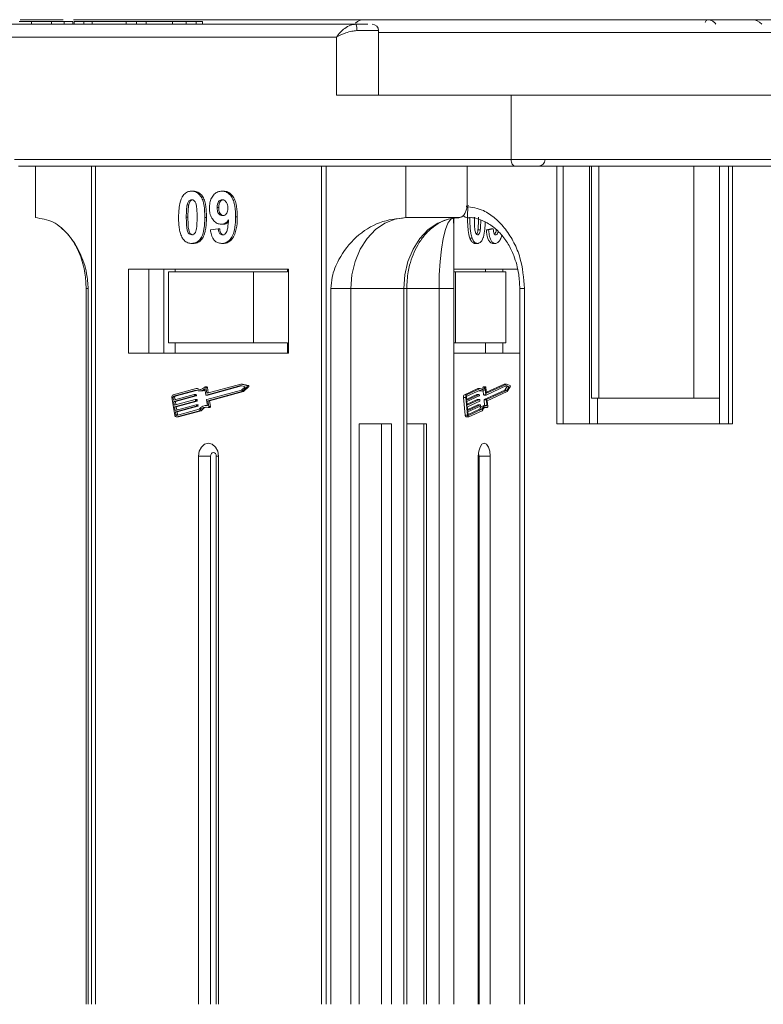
# Model space of a CAD drawing. Header units: millimetres. Extents: x -765 to 710, y 139 to 1172.
# Tile 6 of 76: x -251 to -194, y 445 to 522. Entities that reach past the tile are written whole.
import ezdxf

# ---------------------------------------------------------------- set-up
doc = ezdxf.new("R2010")
doc.units = ezdxf.units.MM

msp = doc.modelspace()

# ---------------------------------------------------------------- linework, layer by layer
at = {"color": 7, "linetype": 'Continuous', "lineweight": 15}
for p, q in [((-225.365, 521.493), (-264.703, 521.493)), ((-251.379, 521.843), (-248.031, 521.843)), ((-250.502, 521.493), (-250.502, 521.693)), ((-248.947, 521.493), (-248.947, 521.693)), ((-247.972, 521.693), (-247.972, 521.493)), ((-247.293, 521.493), (-247.293, 521.693)), ((-247.245, 521.843), (-223.981, 521.843)), ((-247.18, 521.693), (-247.18, 521.493)), ((-247.18, 521.693), (-246.434, 521.693)), ((-246.434, 521.693), (-246.434, 521.493)), ((-246.434, 521.693), (-245.787, 521.693)), ((-245.787, 521.693), (-245.787, 521.493)), ((-245.787, 521.693), (-243.151, 521.693)), ((-243.151, 521.693), (-243.151, 521.493)), ((-243.151, 521.693), (-242.355, 521.693)), ((-242.355, 521.693), (-242.355, 521.493)), ((-242.355, 521.693), (-241.609, 521.693)), ((-241.609, 521.493), (-241.609, 521.693)), ((-241.609, 521.693), (-239.568, 521.693)), ((-239.568, 521.693), (-239.568, 521.493)), ((-238.511, 521.493), (-238.511, 521.693)), ((-238.511, 521.693), (-237.725, 521.693)), ((-237.725, 521.693), (-237.725, 521.493)), ((-237.25, 521.493), (-237.25, 521.693)), ((-223.98, 521.843), (-223.929, 521.837)), ((-194.678, 521.843), (-194.691, 521.843)), ((-223.602, 520.993), (-225.286, 520.993)), ((-223.602, 515.993), (-223.602, 520.993)), ((-192.444, 520.843), (-223.602, 520.843)), ((-265.333, 520.493), (-226.863, 520.493)), ((-226.863, 520.493), (-226.863, 515.993)), ((-226.863, 515.993), (-213.338, 515.993)), ((-192.21, 515.993), (-213.338, 515.993)), ((-213.338, 515.993), (-213.338, 510.993)), ((-213.338, 510.993), (-251.808, 510.993)), ((-176.782, 510.993), (-213.338, 510.993)), ((-251.493, 510.493), (-213.023, 510.493)), ((-250.195, 510.493), (-250.195, 506.493)), ((-245.841, 510.493), (-245.841, 445.493)), ((-245.544, 445.493), (-245.544, 510.493)), ((-228.024, 510.493), (-228.024, 445.493)), ((-227.671, 445.493), (-227.671, 510.493)), ((-221.481, 506.493), (-221.481, 510.493)), ((-216.751, 507.493), (-216.751, 510.493)), ((-209.791, 510.493), (-209.791, 490.493)), ((-209.302, 510.493), (-209.302, 490.493)), ((-207.267, 490.493), (-207.267, 510.493)), ((-207.094, 510.493), (-207.094, 492.493)), ((-206.54, 492.493), (-206.54, 510.493)), ((-199.168, 510.493), (-199.168, 492.493)), ((-197.179, 510.493), (-197.179, 490.493)), ((-196.478, 490.493), (-196.478, 510.493)), ((-196.169, 490.493), (-196.169, 510.493)), ((-238.084, 508.544), (-237.958, 508.544)), ((-235.735, 508.544), (-235.609, 508.544)), ((-238.436, 507.485), (-238.309, 507.485)), ((-236.114, 507.279), (-235.988, 507.279)), ((-238.502, 506.52), (-238.376, 506.52)), ((-236.943, 506.512), (-237.069, 506.512)), ((-234.555, 506.547), (-234.682, 506.547)), ((-217.382, 506.493), (-221.481, 506.493)), ((-217.76, 506.439), (-217.76, 445.493)), ((-236.632, 505.537), (-236.035, 505.621)), ((-236.035, 505.621), (-235.909, 505.621)), ((-235.794, 505.98), (-235.668, 505.98)), ((-215.903, 505.552), (-215.725, 505.552)), ((-214.899, 505.621), (-215.252, 505.537)), ((-215.074, 505.537), (-215.252, 505.537)), ((-215.074, 505.537), (-214.721, 505.621)), ((-214.721, 505.621), (-214.899, 505.621)), ((-237.377, 504.899), (-237.25, 504.899)), ((-216.352, 504.904), (-216.53, 504.904)), ((-238.084, 504.493), (-237.958, 504.493)), ((-235.78, 504.493), (-235.654, 504.493)), ((-215.932, 504.493), (-216.11, 504.493)), ((-214.57, 504.493), (-214.748, 504.493)), ((-230.576, 502.493), (-242.992, 502.493)), ((-242.992, 502.493), (-242.992, 495.993)), ((-241.416, 502.493), (-241.416, 495.993)), ((-240.256, 502.493), (-240.256, 495.993)), ((-239.375, 502.293), (-239.375, 502.493)), ((-230.662, 502.493), (-230.662, 502.293)), ((-230.576, 495.993), (-230.576, 502.493)), ((-212.828, 502.493), (-217.76, 502.493)), ((-215.33, 502.493), (-215.33, 502.293)), ((-213.969, 502.293), (-213.969, 502.493)), ((-239.893, 502.293), (-239.893, 496.793)), ((-233.297, 502.293), (-239.893, 502.293)), ((-233.297, 496.793), (-233.297, 502.293)), ((-233.297, 502.293), (-230.662, 502.293)), ((-217.76, 502.293), (-217.632, 502.293)), ((-217.632, 502.293), (-217.632, 496.793)), ((-213.734, 502.293), (-217.632, 502.293)), ((-213.734, 496.793), (-213.734, 502.293)), ((-246.263, 500.993), (-246.263, 445.493)), ((-246.263, 500.993), (-246.103, 500.993)), ((-246.103, 445.493), (-246.103, 500.993)), ((-227.3, 500.993), (-227.3, 445.493)), ((-225.749, 500.993), (-227.3, 500.993)), ((-221.65, 500.993), (-225.749, 500.993)), ((-225.749, 445.493), (-225.749, 500.993)), ((-221.65, 500.993), (-221.65, 445.493)), ((-221.65, 500.993), (-221.426, 500.993)), ((-221.426, 445.493), (-221.426, 500.993)), ((-218.921, 500.993), (-221.426, 500.993)), ((-218.921, 500.993), (-217.762, 500.993)), ((-218.921, 500.993), (-218.921, 445.493)), ((-217.762, 445.493), (-217.762, 500.993)), ((-212.662, 500.993), (-212.662, 445.493)), ((-212.662, 500.993), (-212.292, 500.993)), ((-212.292, 445.493), (-212.292, 500.993)), ((-233.297, 496.793), (-239.893, 496.793)), ((-239.375, 496.793), (-239.375, 495.993)), ((-230.662, 496.793), (-233.297, 496.793)), ((-230.662, 495.993), (-230.662, 496.793)), ((-217.632, 496.793), (-217.76, 496.793)), ((-213.734, 496.793), (-217.632, 496.793)), ((-215.33, 495.993), (-215.33, 496.793)), ((-213.969, 495.993), (-213.969, 496.793)), ((-242.992, 495.993), (-230.576, 495.993)), ((-217.76, 495.993), (-212.662, 495.993)), ((-237.75, 493.246), (-239.518, 492.764)), ((-237.624, 493.246), (-237.75, 493.246)), ((-236.91, 493.363), (-237.036, 493.363)), ((-236.923, 492.901), (-236.992, 493.316)), ((-236.992, 493.316), (-236.865, 493.316)), ((-234.281, 493.47), (-236.967, 492.739)), ((-234.281, 493.59), (-236.896, 492.878)), ((-236.798, 492.905), (-236.865, 493.316)), ((-236.841, 492.739), (-234.215, 493.454)), ((-233.815, 493.472), (-234.281, 493.59)), ((-234.155, 493.59), (-234.281, 493.59)), ((-233.938, 493.384), (-234.281, 493.47)), ((-234.224, 493.125), (-233.938, 493.384)), ((-234.187, 493.015), (-233.797, 493.366)), ((-233.689, 493.472), (-234.155, 493.59)), ((-234.061, 493.015), (-233.671, 493.366)), ((-233.689, 493.472), (-233.815, 493.472)), ((-233.797, 493.366), (-233.671, 493.366)), ((-215.913, 493.246), (-216.958, 492.764)), ((-215.735, 493.246), (-216.78, 492.764)), ((-215.913, 493.246), (-215.735, 493.246)), ((-215.507, 493.351), (-215.329, 493.351)), ((-215.313, 493.363), (-215.491, 493.363)), ((-215.246, 492.901), (-215.287, 493.316)), ((-213.684, 493.47), (-215.272, 492.739)), ((-213.863, 493.59), (-215.251, 492.95)), ((-213.685, 493.59), (-215.23, 492.878)), ((-213.863, 493.59), (-213.685, 493.59)), ((-213.659, 493.384), (-213.829, 493.125)), ((-213.77, 493.431), (-213.659, 493.384)), ((-213.409, 493.472), (-213.685, 493.59)), ((-213.482, 493.384), (-213.684, 493.47)), ((-213.659, 493.384), (-213.482, 493.384)), ((-213.651, 493.125), (-213.482, 493.384)), ((-213.629, 493.015), (-213.399, 493.366)), ((-239.624, 492.556), (-239.398, 491.177)), ((-239.535, 492.58), (-239.497, 492.35)), ((-239.408, 492.58), (-239.535, 492.58)), ((-237.759, 493.123), (-239.499, 492.65)), ((-239.499, 492.65), (-239.373, 492.65)), ((-239.497, 492.35), (-237.881, 492.79)), ((-237.862, 492.675), (-239.478, 492.235)), ((-239.376, 492.383), (-239.408, 492.58)), ((-239.373, 492.65), (-237.712, 493.102)), ((-239.352, 492.235), (-237.736, 492.675)), ((-237.75, 492.791), (-237.876, 492.791)), ((-237.736, 492.675), (-237.862, 492.675)), ((-237.854, 492.767), (-237.844, 492.71)), ((-237.728, 492.767), (-237.854, 492.767)), ((-237.718, 492.71), (-237.844, 492.71)), ((-237.718, 492.71), (-237.728, 492.767)), ((-237.476, 493.054), (-237.35, 493.054)), ((-236.994, 492.762), (-237.067, 493.206)), ((-236.971, 492.738), (-236.845, 492.738)), ((-236.841, 492.739), (-236.967, 492.739)), ((-236.813, 492.901), (-236.923, 492.901)), ((-236.91, 492.394), (-234.224, 493.125)), ((-236.825, 492.297), (-234.187, 493.015)), ((-236.698, 492.297), (-234.061, 493.015)), ((-234.061, 493.015), (-234.187, 493.015)), ((-217.02, 492.556), (-216.886, 491.177)), ((-217.02, 492.556), (-216.842, 492.556)), ((-216.78, 492.764), (-216.958, 492.764)), ((-216.842, 492.556), (-216.709, 491.177)), ((-216.79, 492.58), (-216.767, 492.35)), ((-215.99, 492.79), (-216.775, 492.429)), ((-215.74, 493.123), (-216.769, 492.65)), ((-216.767, 492.35), (-215.812, 492.79)), ((-215.801, 492.675), (-216.756, 492.235)), ((-215.99, 492.79), (-215.812, 492.79)), ((-215.809, 492.791), (-215.987, 492.791)), ((-215.796, 492.767), (-215.791, 492.71)), ((-215.75, 493.054), (-215.573, 493.054)), ((-215.495, 493.068), (-215.466, 492.762)), ((-215.466, 492.762), (-215.288, 492.762)), ((-215.453, 492.738), (-215.275, 492.738)), ((-213.829, 493.125), (-215.416, 492.394)), ((-215.288, 492.762), (-215.331, 493.206)), ((-215.239, 492.394), (-213.651, 493.125)), ((-215.236, 492.878), (-215.23, 492.878)), ((-215.188, 492.297), (-213.629, 493.015)), ((-213.829, 493.125), (-213.651, 493.125)), ((-207.094, 492.493), (-206.54, 492.493)), ((-206.637, 492.493), (-206.637, 490.493)), ((-199.168, 492.493), (-206.54, 492.493)), ((-199.168, 492.493), (-197.179, 492.493)), ((-239.478, 492.235), (-239.431, 491.948)), ((-239.352, 492.235), (-239.478, 492.235)), ((-239.431, 491.948), (-237.815, 492.388)), ((-237.796, 492.273), (-239.412, 491.833)), ((-239.412, 491.833), (-239.365, 491.546)), ((-239.286, 491.833), (-239.412, 491.833)), ((-239.365, 491.546), (-237.749, 491.986)), ((-239.31, 491.981), (-239.352, 492.235)), ((-237.73, 491.871), (-239.346, 491.431)), ((-239.286, 491.833), (-237.67, 492.273)), ((-239.244, 491.579), (-239.286, 491.833)), ((-239.22, 491.431), (-237.604, 491.871)), ((-237.684, 492.389), (-237.81, 492.389)), ((-237.67, 492.273), (-237.796, 492.273)), ((-237.788, 492.365), (-237.778, 492.308)), ((-237.662, 492.365), (-237.788, 492.365)), ((-237.652, 492.308), (-237.778, 492.308)), ((-237.618, 491.986), (-237.744, 491.986)), ((-237.604, 491.871), (-237.73, 491.871)), ((-237.722, 491.963), (-237.712, 491.906)), ((-237.722, 491.963), (-237.596, 491.963)), ((-237.586, 491.906), (-237.712, 491.906)), ((-237.652, 492.308), (-237.662, 492.365)), ((-237.586, 491.906), (-237.596, 491.963)), ((-236.857, 491.926), (-236.966, 491.926)), ((-236.855, 491.915), (-236.928, 492.359)), ((-236.752, 491.853), (-236.825, 492.297)), ((-236.698, 492.297), (-236.825, 492.297)), ((-236.796, 491.782), (-236.67, 491.782)), ((-236.626, 491.853), (-236.752, 491.853)), ((-236.626, 491.853), (-236.698, 492.297)), ((-216.756, 492.235), (-216.728, 491.948)), ((-215.951, 492.388), (-216.736, 492.026)), ((-216.728, 491.948), (-215.773, 492.388)), ((-215.762, 492.273), (-216.717, 491.833)), ((-216.717, 491.833), (-216.689, 491.546)), ((-215.912, 491.986), (-216.697, 491.624)), ((-216.689, 491.546), (-215.734, 491.986)), ((-215.723, 491.871), (-216.678, 491.431)), ((-215.951, 492.388), (-215.773, 492.388)), ((-215.77, 492.389), (-215.948, 492.389)), ((-215.912, 491.986), (-215.734, 491.986)), ((-215.731, 491.986), (-215.909, 491.986)), ((-215.757, 492.365), (-215.752, 492.308)), ((-215.718, 491.963), (-215.713, 491.906)), ((-215.272, 491.926), (-215.449, 491.926)), ((-215.427, 492.359), (-215.385, 491.926)), ((-215.427, 492.359), (-215.249, 492.359)), ((-215.416, 492.394), (-215.239, 492.394)), ((-215.355, 491.784), (-215.349, 491.782)), ((-215.178, 491.784), (-215.355, 491.784)), ((-215.349, 491.782), (-215.171, 491.782)), ((-215.206, 491.915), (-215.249, 492.359)), ((-215.145, 491.853), (-215.188, 492.297)), ((-239.346, 491.431), (-239.308, 491.201)), ((-239.22, 491.431), (-239.346, 491.431)), ((-239.308, 491.201), (-239.182, 491.201)), ((-239.264, 491.037), (-239.138, 491.037)), ((-239.254, 491.156), (-237.514, 491.63)), ((-239.236, 491.041), (-237.467, 491.522)), ((-239.109, 491.041), (-239.236, 491.041)), ((-239.182, 491.201), (-239.22, 491.431)), ((-239.109, 491.041), (-237.341, 491.522)), ((-237.341, 491.522), (-237.467, 491.522)), ((-216.709, 491.177), (-216.886, 491.177)), ((-216.807, 491.037), (-216.63, 491.037)), ((-216.678, 491.431), (-216.656, 491.201)), ((-215.773, 491.63), (-216.658, 491.222)), ((-216.635, 491.156), (-216.624, 491.156)), ((-216.624, 491.156), (-215.595, 491.63)), ((-216.613, 491.041), (-215.568, 491.522)), ((-215.773, 491.63), (-215.595, 491.63)), ((-225.119, 490.493), (-225.119, 445.493)), ((-222.596, 490.493), (-225.119, 490.493)), ((-223.372, 445.493), (-223.372, 490.493)), ((-222.596, 445.493), (-222.596, 490.493)), ((-219.9, 490.493), (-221.426, 490.493)), ((-220.104, 445.493), (-220.104, 490.493)), ((-219.9, 445.493), (-219.9, 490.493)), ((-209.791, 490.493), (-196.169, 490.493)), ((-237.56, 487.993), (-237.56, 445.493)), ((-237.56, 487.993), (-236.627, 487.993)), ((-236.627, 487.993), (-236.627, 445.493)), ((-236.185, 445.493), (-236.185, 487.993)), ((-236.008, 487.993), (-236.185, 487.993)), ((-236.008, 445.493), (-236.008, 487.993)), ((-215.875, 487.993), (-215.875, 445.493)), ((-214.958, 487.993), (-215.819, 487.993)), ((-215.819, 445.493), (-215.819, 487.993)), ((-214.958, 445.493), (-214.958, 487.993))]:
    msp.add_line(p, q, dxfattribs=at)
at = {"color": 7, "linetype": 'Continuous', "lineweight": 15, "flags": 128}
for points in [[(-223.981, 521.843), (-223.928, 521.836), (-223.902, 521.828)], [(-198.138, 521.843), (-198.17, 521.836), (-198.2, 521.816), (-198.228, 521.784), (-198.252, 521.74), (-198.272, 521.687), (-198.287, 521.627), (-198.288, 521.619)], [(-198.136, 521.843), (-198.167, 521.836), (-198.197, 521.816), (-198.225, 521.784), (-198.25, 521.74), (-198.27, 521.687), (-198.285, 521.627), (-198.286, 521.619)], [(-213.338, 510.993), (-213.332, 510.895), (-213.314, 510.802), (-213.285, 510.715), (-213.246, 510.639), (-213.198, 510.577), (-213.143, 510.531), (-213.084, 510.503), (-213.023, 510.493)], [(-225.749, 500.993), (-225.667, 502.066), (-225.425, 503.098), (-225.03, 504.049), (-224.499, 504.882), (-223.853, 505.566), (-223.115, 506.074), (-222.314, 506.387), (-221.481, 506.493)], [(-217.382, 506.493), (-218.215, 506.387), (-219.015, 506.074), (-219.753, 505.566), (-220.4, 504.882), (-220.931, 504.049), (-221.325, 503.098), (-221.568, 502.066), (-221.65, 500.993)], [(-217.796, 506.493), (-218.015, 506.387), (-218.226, 506.074), (-218.421, 505.566), (-218.591, 504.882), (-218.731, 504.049), (-218.835, 503.098), (-218.899, 502.066), (-218.921, 500.993)], [(-237.064, 493.351), (-237.054, 493.358), (-237.043, 493.362), (-237.032, 493.363), (-237.02, 493.359), (-237.01, 493.353), (-237.002, 493.343), (-236.995, 493.33), (-236.992, 493.316)], [(-215.329, 493.351), (-215.374, 493.286), (-215.422, 493.235), (-215.473, 493.199), (-215.526, 493.177), (-215.579, 493.171), (-215.632, 493.181), (-215.685, 493.206), (-215.735, 493.246)], [(-215.329, 493.351), (-215.324, 493.358), (-215.317, 493.362), (-215.31, 493.363), (-215.304, 493.359), (-215.298, 493.353), (-215.293, 493.343), (-215.289, 493.33), (-215.287, 493.316)], [(-236.845, 492.738), (-236.845, 492.738), (-236.841, 492.739)], [(-215.987, 492.791), (-215.987, 492.791), (-215.99, 492.79)], [(-215.812, 492.79), (-215.809, 492.791), (-215.807, 492.79), (-215.804, 492.789), (-215.802, 492.786), (-215.8, 492.782), (-215.798, 492.778), (-215.797, 492.773), (-215.796, 492.767)], [(-215.466, 492.762), (-215.465, 492.756), (-215.464, 492.751), (-215.462, 492.747), (-215.46, 492.743), (-215.458, 492.74), (-215.455, 492.739), (-215.453, 492.738)], [(-215.272, 492.739), (-215.275, 492.738), (-215.277, 492.739), (-215.28, 492.74), (-215.282, 492.743), (-215.284, 492.747), (-215.286, 492.751), (-215.287, 492.756), (-215.288, 492.762)], [(-215.23, 492.878), (-215.233, 492.877), (-215.236, 492.878), (-215.238, 492.88), (-215.241, 492.882), (-215.243, 492.886), (-215.244, 492.89), (-215.246, 492.895), (-215.246, 492.901)], [(-236.752, 491.853), (-236.751, 491.838), (-236.753, 491.824), (-236.757, 491.81), (-236.764, 491.799), (-236.774, 491.79), (-236.784, 491.784), (-236.796, 491.782), (-236.807, 491.784)], [(-236.67, 491.782), (-236.669, 491.782), (-236.658, 491.784), (-236.648, 491.79), (-236.638, 491.799), (-236.631, 491.81), (-236.627, 491.824), (-236.625, 491.838), (-236.626, 491.853)], [(-215.948, 492.389), (-215.948, 492.389), (-215.951, 492.388)], [(-215.909, 491.986), (-215.909, 491.986), (-215.912, 491.986)], [(-215.773, 492.388), (-215.771, 492.389), (-215.768, 492.388), (-215.765, 492.387), (-215.763, 492.384), (-215.761, 492.38), (-215.759, 492.376), (-215.758, 492.371), (-215.757, 492.365)], [(-215.734, 491.986), (-215.732, 491.986), (-215.729, 491.986), (-215.726, 491.984), (-215.724, 491.982), (-215.722, 491.978), (-215.72, 491.974), (-215.719, 491.969), (-215.718, 491.963)], [(-215.595, 491.63), (-215.556, 491.707), (-215.512, 491.775), (-215.466, 491.831), (-215.416, 491.874), (-215.365, 491.904), (-215.312, 491.922), (-215.259, 491.925), (-215.206, 491.915)], [(-215.178, 491.784), (-215.23, 491.804), (-215.284, 491.808), (-215.337, 491.796), (-215.389, 491.77), (-215.439, 491.728), (-215.486, 491.672), (-215.529, 491.603), (-215.568, 491.522)], [(-215.145, 491.853), (-215.144, 491.838), (-215.145, 491.824), (-215.148, 491.81), (-215.152, 491.799), (-215.158, 491.79), (-215.164, 491.784), (-215.171, 491.782), (-215.178, 491.784)], [(-239.138, 491.037), (-239.136, 491.037), (-239.109, 491.041)], [(-216.886, 491.177), (-216.882, 491.144), (-216.874, 491.114), (-216.864, 491.087), (-216.851, 491.066), (-216.837, 491.05), (-216.822, 491.04), (-216.807, 491.037)], [(-216.613, 491.041), (-216.629, 491.037), (-216.644, 491.04), (-216.66, 491.05), (-216.674, 491.066), (-216.686, 491.087), (-216.696, 491.114), (-216.704, 491.144), (-216.709, 491.177)], [(-216.656, 491.201), (-216.654, 491.19), (-216.652, 491.18), (-216.648, 491.171), (-216.644, 491.164), (-216.64, 491.159), (-216.635, 491.155), (-216.629, 491.155), (-216.624, 491.156)], [(-236.008, 487.993), (-236.067, 488.376), (-236.235, 488.7), (-236.487, 488.917), (-236.784, 488.993), (-237.081, 488.917), (-237.333, 488.7), (-237.501, 488.376), (-237.56, 487.993)], [(-214.958, 487.993), (-214.993, 488.376), (-215.092, 488.7), (-215.241, 488.917), (-215.416, 488.993), (-215.592, 488.917), (-215.741, 488.7), (-215.84, 488.376), (-215.875, 487.993)], [(-236.185, 487.993), (-236.201, 488.102), (-236.249, 488.194), (-236.321, 488.256), (-236.406, 488.278), (-236.49, 488.256), (-236.562, 488.194), (-236.61, 488.102), (-236.627, 487.993)]]:
    msp.add_lwpolyline(points, dxfattribs=at)
at = {"color": 7, "linetype": 'Continuous', "lineweight": 15}
for centre, radius, start, end in [((-224.71, 520.843), 1, 90, 132.80958), ((-226.137, 521.115), 0.859, 351.84461, 26.11022), ((-224.102, 520.993), 0.5, 0, 90), ((-194.677, 520.843), 1, 40.5416, 90), ((-211.206, 510.993), 0.5, 270, 0), ((-237.473, 493.732), 0.559, 240.3608, 317.05481), ((-237.344, 493.729), 0.558, 239.91275, 262.94027), ((-236.915, 493.314), 0.0496, 3.20094, 84.28976), ((-233.841, 493.414), 0.0644, 312.93971, 65.68289), ((-233.715, 493.414), 0.0644, 312.93971, 65.68289), ((-215.847, 493.529), 0.383, 298.89913, 332.40263), ((-215.489, 493.343), 0.0201, 96.0082, 156.91643), ((-213.474, 493.413), 0.088, 328.4171, 42.65237), ((-239.449, 492.598), 0.18, 112.70639, 193.67636), ((-239.476, 492.594), 0.06, 112.70639, 193.67636), ((-239.35, 492.594), 0.06, 112.70639, 193.67636), ((-237.877, 492.767), 0.0236, 1.77106, 98.23127), ((-237.873, 492.703), 0.03, 292.70639, 13.67636), ((-237.474, 493.68), 0.625, 242.87791, 310.67442), ((-237.752, 492.766), 0.0246, 2.84754, 84.64316), ((-237.747, 492.703), 0.03, 292.70639, 13.67636), ((-237.353, 493.678), 0.624, 270.30287, 298.58567), ((-236.97, 492.762), 0.0236, 181.77106, 278.23127), ((-236.9, 492.901), 0.0236, 181.77106, 278.23127), ((-216.802, 492.604), 0.223, 134.13938, 192.60398), ((-216.625, 492.604), 0.223, 134.13938, 192.60398), ((-216.717, 492.596), 0.0744, 134.13938, 192.60398), ((-215.749, 493.276), 0.222, 244.55442, 269.67974), ((-215.827, 492.702), 0.0372, 314.13938, 12.60398), ((-215.567, 493.321), 0.263, 228.76757, 333.96775), ((-237.811, 492.365), 0.0236, 1.77106, 98.23127), ((-237.807, 492.301), 0.03, 292.70639, 13.67636), ((-237.745, 491.962), 0.0236, 1.77106, 98.23127), ((-237.742, 491.899), 0.03, 292.70639, 13.67636), ((-237.686, 492.364), 0.0246, 2.84754, 84.64316), ((-237.681, 492.301), 0.03, 292.70639, 13.67636), ((-237.62, 491.962), 0.0246, 2.84754, 84.64316), ((-237.615, 491.899), 0.03, 292.70639, 13.67636), ((-236.957, 491.248), 0.675, 81.29756, 145.56926), ((-236.963, 491.212), 0.592, 74.76687, 148.43558), ((-236.808, 491.175), 0.637, 98.60405, 146.93735), ((-236.899, 492.366), 0.03, 112.70639, 193.67636), ((-215.362, 491.504), 0.43, 101.7635, 163.09332), ((-215.788, 492.3), 0.0372, 314.13938, 12.60398), ((-215.749, 491.898), 0.0372, 314.13938, 12.60398), ((-215.39, 492.367), 0.0372, 134.13938, 192.60398), ((-215.213, 492.367), 0.0372, 134.13938, 192.60398), ((-239.256, 491.181), 0.142, 181.77106, 278.23127), ((-239.261, 491.203), 0.0473, 181.77106, 278.23127), ((-239.116, 491.211), 0.0669, 188.84592, 210.26662), ((-216.267, 488.011), 0.448, 357.63598, 26.10231)]:
    msp.add_arc(centre, radius, start, end, dxfattribs=at)
for points, knots in [([(-250.502, 521.693), (-250.566, 521.693), (-250.694, 521.693), (-250.867, 521.693), (-251.026, 521.693), (-251.17, 521.693), (-251.31, 521.693), (-251.399, 521.693), (-251.444, 521.693)], [0, 0, 0, 0, 0.185429, 0.37219, 0.527708, 0.683877, 0.841678, 1, 1, 1, 1]), ([(-248.947, 521.693), (-249.069, 521.693), (-249.314, 521.693), (-249.806, 521.693), (-250.215, 521.693), (-250.471, 521.693), (-250.502, 521.693)], [0, 0, 0, 0, 0.250896, 0.502166, 0.940512, 1, 1, 1, 1]), ([(-247.972, 521.693), (-248.015, 521.693), (-248.1, 521.693), (-248.242, 521.693), (-248.395, 521.693), (-248.566, 521.693), (-248.748, 521.693), (-248.881, 521.693), (-248.947, 521.693)], [0, 0, 0, 0, 0.15395, 0.308181, 0.478699, 0.649961, 0.824203, 1, 1, 1, 1]), ([(-247.304, 521.693), (-247.32, 521.693), (-247.36, 521.693), (-247.672, 521.693), (-247.918, 521.693), (-247.972, 521.693)], [0, 0, 0, 0, 0.341559, 0.855383, 1, 1, 1, 1]), ([(-238.446, 521.693), (-238.516, 521.693), (-238.629, 521.693), (-238.817, 521.693), (-238.984, 521.693), (-239.263, 521.693), (-239.435, 521.693), (-239.568, 521.693)], [0, 0, 0, 0, 0.189329, 0.302222, 0.415612, 0.548732, 1, 1, 1, 1]), ([(-237.26, 521.693), (-237.256, 521.693), (-237.23, 521.693), (-237.363, 521.693), (-237.582, 521.693), (-237.725, 521.693)], [0, 0, 0, 0, 0.044526, 0.380948, 1, 1, 1, 1]), ([(-226.863, 520.493), (-226.773, 520.615), (-226.592, 520.86), (-226.218, 521.19), (-225.796, 521.44), (-225.503, 521.476), (-225.365, 521.493)], [0, 0, 0, 0, 0.251131, 0.501805, 0.765641, 1, 1, 1, 1]), ([(-192.56, 521.843), (-193.873, 521.843), (-196.539, 521.843), (-200.528, 521.843), (-204.172, 521.843), (-207.407, 521.843), (-210.233, 521.843), (-212.894, 521.843), (-216.173, 521.843), (-218.961, 521.843), (-221.163, 521.843), (-222.634, 521.843), (-223.8, 521.843), (-224.571, 521.843), (-224.664, 521.843), (-224.71, 521.843)], [0, 0, 0, 0, 0.077724, 0.157824, 0.240135, 0.304454, 0.368763, 0.43443, 0.500087, 0.631237, 0.695556, 0.759865, 0.842185, 0.922283, 1, 1, 1, 1]), ([(-198.136, 521.843), (-198.055, 521.836), (-197.908, 521.823), (-197.693, 521.718), (-197.546, 521.606), (-197.484, 521.511), (-197.472, 521.493)], [0, 0, 0, 0, 0.3169129, 0.5762024, 0.9204282, 1, 1, 1, 1]), ([(-225.286, 520.993), (-225.419, 520.983), (-225.712, 520.961), (-226.28, 520.79), (-226.635, 520.609), (-226.863, 520.493)], [0, 0, 0, 0, 0.2270634, 0.5015869, 1, 1, 1, 1]), ([(-213.023, 510.493), (-211.952, 510.493), (-209.777, 510.493), (-206.108, 510.493), (-202.453, 510.493), (-198.921, 510.493), (-195.599, 510.493), (-192.217, 510.493), (-188.813, 510.493), (-185.443, 510.493), (-182.172, 510.493), (-179.033, 510.493), (-177.081, 510.493), (-176.114, 510.493)], [0, 0, 0, 0, 0.102291, 0.207754, 0.316188, 0.400947, 0.485719, 0.572281, 0.658858, 0.74542, 0.831996, 0.916755, 1, 1, 1, 1]), ([(-212.848, 510.493), (-212.699, 510.493), (-212.184, 510.493), (-211.599, 510.493), (-211.18, 510.493), (-211.247, 510.493), (-211.263, 510.493)], [0, 0, 0, 0, 0.130998, 0.453819, 0.866698, 1, 1, 1, 1]), ([(-238.792, 508.138), (-238.757, 508.188), (-238.688, 508.29), (-238.556, 508.406), (-238.41, 508.489), (-238.279, 508.527), (-238.169, 508.542), (-238.113, 508.543), (-238.084, 508.544)], [0, 0, 0, 0, 0.193776, 0.3936, 0.587864, 0.788908, 0.894169, 1, 1, 1, 1]), ([(-238.084, 508.544), (-237.979, 508.534), (-237.768, 508.514), (-237.495, 508.315), (-237.284, 508.022), (-237.089, 507.421), (-237.078, 506.898), (-237.069, 506.512)], [0, 0, 0, 0, 0.147566, 0.296688, 0.431278, 0.580404, 1, 1, 1, 1]), ([(-236.943, 506.512), (-236.945, 506.645), (-236.952, 507.06), (-237.008, 507.619), (-237.211, 508.122), (-237.455, 508.398), (-237.721, 508.529), (-237.892, 508.54), (-237.958, 508.544)], [0, 0, 0, 0, 0.146492, 0.456833, 0.607465, 0.758652, 0.906291, 1, 1, 1, 1]), ([(-236.711, 507.24), (-236.705, 507.374), (-236.693, 507.644), (-236.564, 508.024), (-236.346, 508.32), (-236.059, 508.514), (-235.846, 508.534), (-235.735, 508.544)], [0, 0, 0, 0, 0.197927, 0.397728, 0.597413, 0.790584, 1, 1, 1, 1]), ([(-235.735, 508.544), (-235.63, 508.534), (-235.419, 508.512), (-235.14, 508.31), (-234.913, 508.005), (-234.727, 507.47), (-234.685, 506.961), (-234.682, 506.606), (-234.682, 506.547)], [0, 0, 0, 0, 0.148288, 0.297745, 0.443713, 0.607791, 0.934708, 1, 1, 1, 1]), ([(-234.555, 506.547), (-234.558, 506.68), (-234.564, 507.081), (-234.636, 507.635), (-234.859, 508.129), (-235.126, 508.414), (-235.394, 508.534), (-235.557, 508.542), (-235.609, 508.544)], [0, 0, 0, 0, 0.14727, 0.444077, 0.606206, 0.76876, 0.926459, 1, 1, 1, 1]), ([(-239.099, 506.52), (-239.097, 506.654), (-239.093, 506.957), (-239.037, 507.486), (-238.928, 507.908), (-238.805, 508.115), (-238.792, 508.138)], [0, 0, 0, 0, 0.236731, 0.537555, 0.949668, 1, 1, 1, 1]), ([(-238.436, 507.485), (-238.417, 507.554), (-238.388, 507.666), (-238.304, 507.792), (-238.208, 507.858), (-238.131, 507.875), (-238.089, 507.877), (-238.084, 507.878)], [0, 0, 0, 0, 0.334804, 0.542561, 0.750382, 0.970721, 1, 1, 1, 1]), ([(-238.309, 507.485), (-238.291, 507.554), (-238.262, 507.666), (-238.178, 507.792), (-238.082, 507.858), (-238.005, 507.875), (-237.963, 507.877), (-237.958, 507.878)], [0, 0, 0, 0, 0.334804, 0.542561, 0.750382, 0.970721, 1, 1, 1, 1]), ([(-238.084, 507.878), (-238.04, 507.872), (-237.961, 507.862), (-237.859, 507.786), (-237.771, 507.638), (-237.696, 507.363), (-237.67, 506.971), (-237.668, 506.671), (-237.666, 506.52)], [0, 0, 0, 0, 0.1046136, 0.1888141, 0.2735119, 0.444127, 0.7194809, 1, 1, 1, 1]), ([(-236.114, 507.279), (-236.111, 507.366), (-236.106, 507.504), (-236.048, 507.683), (-235.964, 507.79), (-235.852, 507.864), (-235.77, 507.873), (-235.723, 507.878)], [0, 0, 0, 0, 0.29132, 0.465539, 0.641632, 0.798664, 1, 1, 1, 1]), ([(-235.988, 507.279), (-235.985, 507.366), (-235.98, 507.504), (-235.922, 507.683), (-235.837, 507.79), (-235.726, 507.864), (-235.644, 507.873), (-235.597, 507.878)], [0, 0, 0, 0, 0.29132, 0.465539, 0.641632, 0.798664, 1, 1, 1, 1]), ([(-235.723, 507.878), (-235.671, 507.87), (-235.564, 507.856), (-235.429, 507.739), (-235.33, 507.581), (-235.285, 507.398), (-235.281, 507.278), (-235.279, 507.222)], [0, 0, 0, 0, 0.2079545, 0.4204057, 0.6273197, 0.8277075, 1, 1, 1, 1]), ([(-238.502, 506.52), (-238.502, 506.587), (-238.501, 506.72), (-238.497, 506.901), (-238.489, 507.062), (-238.478, 507.204), (-238.463, 507.346), (-238.445, 507.438), (-238.436, 507.485)], [0, 0, 0, 0, 0.205942, 0.411959, 0.558149, 0.704502, 0.851801, 1, 1, 1, 1]), ([(-238.376, 506.52), (-238.376, 506.587), (-238.375, 506.72), (-238.37, 506.901), (-238.362, 507.062), (-238.352, 507.204), (-238.337, 507.346), (-238.319, 507.438), (-238.309, 507.485)], [0, 0, 0, 0, 0.2059417, 0.4119594, 0.558149, 0.7045024, 0.8518015, 1, 1, 1, 1]), ([(-235.794, 505.98), (-235.899, 505.992), (-236.111, 506.017), (-236.383, 506.234), (-236.59, 506.539), (-236.698, 506.894), (-236.707, 507.135), (-236.711, 507.24)], [0, 0, 0, 0, 0.2101886, 0.4217733, 0.6236035, 0.8370344, 1, 1, 1, 1]), ([(-235.693, 506.647), (-235.746, 506.653), (-235.843, 506.664), (-235.97, 506.757), (-236.057, 506.889), (-236.107, 507.069), (-236.112, 507.201), (-236.114, 507.279)], [0, 0, 0, 0, 0.2139369, 0.3980753, 0.5830907, 0.7516657, 1, 1, 1, 1]), ([(-235.567, 506.647), (-235.62, 506.653), (-235.717, 506.664), (-235.844, 506.757), (-235.93, 506.889), (-235.981, 507.069), (-235.985, 507.201), (-235.988, 507.279)], [0, 0, 0, 0, 0.213937, 0.398075, 0.583091, 0.751666, 1, 1, 1, 1]), ([(-235.279, 507.222), (-235.282, 507.143), (-235.288, 507.01), (-235.355, 506.841), (-235.448, 506.731), (-235.565, 506.658), (-235.65, 506.65), (-235.693, 506.647)], [0, 0, 0, 0, 0.267394, 0.447214, 0.627122, 0.813065, 1, 1, 1, 1]), ([(-216.751, 507.493), (-216.758, 507.38), (-216.772, 507.156), (-216.881, 506.856), (-217.041, 506.63), (-217.218, 506.51), (-217.335, 506.498), (-217.382, 506.493)], [0, 0, 0, 0, 0.2146939, 0.4293877, 0.6440816, 0.8587754, 1, 1, 1, 1]), ([(-212.292, 500.993), (-212.36, 501.811), (-212.463, 503.069), (-213.093, 504.581), (-213.743, 505.624), (-214.553, 506.458), (-215.567, 507.18), (-216.366, 507.299), (-216.824, 507.367)], [0, 0, 0, 0, 0.256427, 0.394466, 0.535435, 0.676403, 0.814442, 1, 1, 1, 1]), ([(-216.667, 507.454), (-216.668, 507.445), (-216.687, 507.313), (-216.697, 507.086), (-216.709, 506.784), (-216.709, 506.608), (-216.71, 506.52)], [0, 0, 0, 0, 0.030672, 0.440828, 0.720024, 1, 1, 1, 1]), ([(-246.103, 500.993), (-246.13, 501.384), (-246.202, 502.382), (-246.73, 503.836), (-247.608, 505.249), (-248.803, 506.286), (-249.733, 506.424), (-250.195, 506.493)], [0, 0, 0, 0, 0.125713, 0.321276, 0.524466, 0.763484, 1, 1, 1, 1]), ([(-238.794, 504.904), (-238.825, 504.958), (-238.887, 505.068), (-238.97, 505.305), (-239.041, 505.612), (-239.079, 505.949), (-239.096, 506.253), (-239.098, 506.431), (-239.099, 506.52)], [0, 0, 0, 0, 0.118441, 0.239346, 0.459593, 0.684925, 0.84224, 1, 1, 1, 1]), ([(-238.084, 505.16), (-238.137, 505.168), (-238.223, 505.181), (-238.322, 505.269), (-238.403, 505.422), (-238.475, 505.696), (-238.497, 506.086), (-238.501, 506.375), (-238.502, 506.52)], [0, 0, 0, 0, 0.1253702, 0.2022903, 0.2791788, 0.4647576, 0.7305818, 1, 1, 1, 1]), ([(-237.958, 505.16), (-238.011, 505.168), (-238.097, 505.181), (-238.196, 505.269), (-238.277, 505.422), (-238.349, 505.696), (-238.371, 506.086), (-238.374, 506.375), (-238.376, 506.52)], [0, 0, 0, 0, 0.1253702, 0.2022903, 0.2791788, 0.4647576, 0.7305818, 1, 1, 1, 1]), ([(-237.666, 506.52), (-237.667, 506.453), (-237.668, 506.32), (-237.672, 506.139), (-237.68, 505.978), (-237.691, 505.835), (-237.705, 505.692), (-237.724, 505.599), (-237.733, 505.552)], [0, 0, 0, 0, 0.20527, 0.410616, 0.55715, 0.703844, 0.851471, 1, 1, 1, 1]), ([(-237.069, 506.512), (-237.071, 506.379), (-237.075, 506.075), (-237.13, 505.557), (-237.238, 505.137), (-237.359, 504.929), (-237.377, 504.899)], [0, 0, 0, 0, 0.237281, 0.538591, 0.932677, 1, 1, 1, 1]), ([(-237.25, 504.899), (-237.22, 504.953), (-237.159, 505.063), (-237.075, 505.292), (-237.007, 505.585), (-236.966, 505.914), (-236.946, 506.225), (-236.944, 506.416), (-236.943, 506.512)], [0, 0, 0, 0, 0.1185955, 0.239509, 0.4474582, 0.6599349, 0.8296845, 1, 1, 1, 1]), ([(-235.233, 506.315), (-235.269, 506.266), (-235.342, 506.167), (-235.456, 506.079), (-235.554, 506.027), (-235.631, 505.999), (-235.711, 505.984), (-235.766, 505.981), (-235.794, 505.98)], [0, 0, 0, 0, 0.243491, 0.496266, 0.61821, 0.741704, 0.870158, 1, 1, 1, 1]), ([(-234.682, 506.547), (-234.684, 506.413), (-234.691, 506.012), (-234.761, 505.456), (-234.977, 504.948), (-235.246, 504.645), (-235.533, 504.507), (-235.714, 504.497), (-235.78, 504.493)], [0, 0, 0, 0, 0.142337, 0.429127, 0.589943, 0.751205, 0.909895, 1, 1, 1, 1]), ([(-235.703, 505.16), (-235.661, 505.165), (-235.577, 505.176), (-235.46, 505.275), (-235.35, 505.445), (-235.265, 505.807), (-235.246, 506.108), (-235.233, 506.315)], [0, 0, 0, 0, 0.112015, 0.224355, 0.367768, 0.565827, 1, 1, 1, 1]), ([(-235.654, 504.493), (-235.549, 504.503), (-235.339, 504.522), (-235.053, 504.711), (-234.817, 505.009), (-234.618, 505.528), (-234.562, 506.066), (-234.557, 506.449), (-234.555, 506.547)], [0, 0, 0, 0, 0.14324, 0.28761, 0.430449, 0.591135, 0.89544, 1, 1, 1, 1]), ([(-221.481, 506.493), (-222.174, 506.417), (-223.559, 506.264), (-225.401, 505.074), (-226.615, 503.523), (-227.217, 502.079), (-227.277, 501.287), (-227.3, 500.993)], [0, 0, 0, 0, 0.249096, 0.498243, 0.745205, 0.90541, 1, 1, 1, 1]), ([(-221.426, 500.993), (-221.405, 501.431), (-221.374, 502.049), (-221.177, 502.921), (-220.945, 503.632), (-220.571, 504.4), (-220.091, 505.1), (-219.505, 505.699), (-218.827, 506.155), (-218.109, 506.447), (-217.618, 506.466), (-217.383, 506.475)], [0, 0, 0, 0, 0.148038, 0.208687, 0.308372, 0.410909, 0.520223, 0.634378, 0.754186, 0.882345, 1, 1, 1, 1]), ([(-217.762, 500.993), (-217.763, 501.384), (-217.763, 502.382), (-217.768, 503.836), (-217.775, 505.249), (-217.785, 506.286), (-217.792, 506.424), (-217.796, 506.493)], [0, 0, 0, 0, 0.125713, 0.321276, 0.524466, 0.763484, 1, 1, 1, 1]), ([(-217.044, 506.65), (-217.043, 506.648), (-216.989, 506.572), (-216.868, 506.514), (-216.752, 506.499), (-216.706, 506.493)], [0, 0, 0, 0, 0.013477, 0.608558, 1, 1, 1, 1]), ([(-216.71, 506.52), (-216.709, 506.387), (-216.707, 506.089), (-216.676, 505.595), (-216.619, 505.173), (-216.547, 504.956), (-216.53, 504.904)], [0, 0, 0, 0, 0.236804, 0.527926, 0.885584, 1, 1, 1, 1]), ([(-216.672, 506.479), (-216.635, 506.483), (-216.272, 506.523), (-215.631, 506.326), (-214.799, 505.882), (-214.108, 505.241), (-213.543, 504.459), (-213.148, 503.646), (-212.89, 502.852), (-212.705, 501.997), (-212.678, 501.365), (-212.662, 500.993)], [0, 0, 0, 0, 0.018663, 0.183534, 0.322464, 0.454006, 0.578128, 0.697995, 0.785053, 0.873617, 1, 1, 1, 1]), ([(-216.352, 504.904), (-216.37, 504.958), (-216.407, 505.068), (-216.456, 505.305), (-216.498, 505.612), (-216.52, 505.949), (-216.531, 506.253), (-216.532, 506.431), (-216.532, 506.52)], [0, 0, 0, 0, 0.1184406, 0.2393457, 0.4595932, 0.6849248, 0.8422399, 1, 1, 1, 1]), ([(-215.932, 505.16), (-215.964, 505.168), (-216.014, 505.181), (-216.073, 505.269), (-216.121, 505.422), (-216.163, 505.696), (-216.177, 506.086), (-216.178, 506.375), (-216.179, 506.52)], [0, 0, 0, 0, 0.12537, 0.20229, 0.279179, 0.464758, 0.730582, 1, 1, 1, 1]), ([(-215.863, 506.52), (-215.863, 506.453), (-215.864, 506.32), (-215.867, 506.139), (-215.871, 505.978), (-215.878, 505.835), (-215.886, 505.692), (-215.897, 505.599), (-215.903, 505.552)], [0, 0, 0, 0, 0.20527, 0.410616, 0.55715, 0.703844, 0.851471, 1, 1, 1, 1]), ([(-215.687, 506.296), (-215.688, 506.237), (-215.689, 506.131), (-215.693, 505.978), (-215.7, 505.835), (-215.708, 505.692), (-215.719, 505.599), (-215.725, 505.552)], [0, 0, 0, 0, 0.234614, 0.4249053, 0.6154058, 0.8071172, 1, 1, 1, 1]), ([(-248.207, 505.693), (-248.048, 505.559), (-247.677, 505.245), (-247.176, 504.538), (-246.77, 503.727), (-246.505, 502.924), (-246.31, 502.044), (-246.28, 501.391), (-246.263, 500.993)], [0, 0, 0, 0, 0.141854, 0.332436, 0.52172, 0.659442, 0.792921, 1, 1, 1, 1]), ([(-237.733, 505.552), (-237.751, 505.483), (-237.781, 505.372), (-237.864, 505.246), (-237.958, 505.18), (-238.035, 505.162), (-238.078, 505.16), (-238.084, 505.16)], [0, 0, 0, 0, 0.333678, 0.540413, 0.747264, 0.961209, 1, 1, 1, 1]), ([(-235.78, 504.493), (-235.885, 504.504), (-236.076, 504.524), (-236.319, 504.706), (-236.508, 504.986), (-236.596, 505.284), (-236.624, 505.483), (-236.632, 505.537)], [0, 0, 0, 0, 0.242788, 0.438865, 0.634801, 0.900936, 1, 1, 1, 1]), ([(-236.035, 505.621), (-236.024, 505.541), (-236.008, 505.418), (-235.938, 505.274), (-235.857, 505.197), (-235.774, 505.164), (-235.723, 505.161), (-235.703, 505.16)], [0, 0, 0, 0, 0.344714, 0.529059, 0.714209, 0.892196, 1, 1, 1, 1]), ([(-235.577, 505.16), (-235.618, 505.164), (-235.692, 505.172), (-235.785, 505.243), (-235.859, 505.356), (-235.895, 505.491), (-235.905, 505.587), (-235.909, 505.621)], [0, 0, 0, 0, 0.22512, 0.403573, 0.582229, 0.853106, 1, 1, 1, 1]), ([(-235.668, 505.98), (-235.616, 505.983), (-235.51, 505.99), (-235.384, 506.047), (-235.298, 506.103), (-235.264, 506.135), (-235.25, 506.147)], [0, 0, 0, 0, 0.350042, 0.714081, 0.889215, 1, 1, 1, 1]), ([(-215.903, 505.552), (-215.913, 505.484), (-215.931, 505.373), (-215.976, 505.252), (-216.009, 505.218), (-216.023, 505.203)], [0, 0, 0, 0, 0.478772, 0.775402, 1, 1, 1, 1]), ([(-215.725, 505.552), (-215.736, 505.483), (-215.753, 505.372), (-215.802, 505.246), (-215.858, 505.18), (-215.904, 505.162), (-215.929, 505.16), (-215.932, 505.16)], [0, 0, 0, 0, 0.333678, 0.540413, 0.747264, 0.961209, 1, 1, 1, 1]), ([(-215.339, 506.135), (-215.339, 506.128), (-215.341, 505.951), (-215.37, 505.557), (-215.432, 505.137), (-215.504, 504.929), (-215.514, 504.899)], [0, 0, 0, 0, 0.017539, 0.405657, 0.913282, 1, 1, 1, 1]), ([(-215.252, 505.537), (-215.239, 505.405), (-215.214, 505.14), (-215.116, 504.797), (-214.977, 504.577), (-214.848, 504.5), (-214.773, 504.495), (-214.748, 504.493)], [0, 0, 0, 0, 0.241108, 0.485042, 0.708171, 0.901152, 1, 1, 1, 1]), ([(-214.57, 504.493), (-214.633, 504.504), (-214.745, 504.524), (-214.889, 504.706), (-215.001, 504.986), (-215.053, 505.284), (-215.069, 505.483), (-215.074, 505.537)], [0, 0, 0, 0, 0.242788, 0.438865, 0.634801, 0.900936, 1, 1, 1, 1]), ([(-214.721, 505.621), (-214.715, 505.541), (-214.706, 505.418), (-214.664, 505.274), (-214.616, 505.197), (-214.567, 505.164), (-214.537, 505.161), (-214.525, 505.16)], [0, 0, 0, 0, 0.344714, 0.529059, 0.714209, 0.892196, 1, 1, 1, 1]), ([(-214.484, 505.542), (-214.497, 505.481), (-214.524, 505.354), (-214.575, 505.239), (-214.611, 505.21), (-214.616, 505.206)], [0, 0, 0, 0, 0.448287, 0.919962, 1, 1, 1, 1]), ([(-238.084, 504.493), (-238.136, 504.495), (-238.241, 504.5), (-238.394, 504.543), (-238.542, 504.621), (-238.654, 504.72), (-238.737, 504.818), (-238.775, 504.875), (-238.794, 504.904)], [0, 0, 0, 0, 0.192635, 0.388697, 0.582015, 0.783044, 0.890959, 1, 1, 1, 1]), ([(-237.377, 504.899), (-237.411, 504.849), (-237.481, 504.747), (-237.612, 504.631), (-237.758, 504.548), (-237.89, 504.51), (-238, 504.495), (-238.056, 504.494), (-238.084, 504.493)], [0, 0, 0, 0, 0.193769, 0.393564, 0.587886, 0.789131, 0.894283, 1, 1, 1, 1]), ([(-237.958, 504.493), (-237.906, 504.495), (-237.802, 504.5), (-237.648, 504.543), (-237.5, 504.621), (-237.388, 504.718), (-237.306, 504.815), (-237.269, 504.871), (-237.25, 504.899)], [0, 0, 0, 0, 0.193594, 0.390501, 0.584817, 0.78683, 0.892868, 1, 1, 1, 1]), ([(-216.53, 504.904), (-216.509, 504.854), (-216.468, 504.752), (-216.391, 504.635), (-216.305, 504.551), (-216.227, 504.511), (-216.161, 504.495), (-216.127, 504.494), (-216.11, 504.493)], [0, 0, 0, 0, 0.192802, 0.391164, 0.584557, 0.784851, 0.892113, 1, 1, 1, 1]), ([(-215.932, 504.493), (-215.963, 504.495), (-216.025, 504.5), (-216.116, 504.543), (-216.203, 504.621), (-216.269, 504.72), (-216.318, 504.818), (-216.341, 504.875), (-216.352, 504.904)], [0, 0, 0, 0, 0.192635, 0.388697, 0.582015, 0.783044, 0.890959, 1, 1, 1, 1]), ([(-215.514, 504.899), (-215.535, 504.849), (-215.576, 504.747), (-215.653, 504.631), (-215.74, 504.548), (-215.818, 504.51), (-215.882, 504.495), (-215.916, 504.494), (-215.932, 504.493)], [0, 0, 0, 0, 0.193769, 0.393564, 0.587886, 0.789131, 0.894283, 1, 1, 1, 1]), ([(-214.062, 505.129), (-214.076, 505.073), (-214.121, 504.881), (-214.257, 504.648), (-214.424, 504.507), (-214.532, 504.497), (-214.57, 504.493)], [0, 0, 0, 0, 0.141197, 0.478937, 0.811288, 1, 1, 1, 1]), ([(-214.525, 505.16), (-214.501, 505.165), (-214.451, 505.176), (-214.384, 505.268), (-214.354, 505.359), (-214.338, 505.407)], [0, 0, 0, 0, 0.322978, 0.64689, 1, 1, 1, 1])]:
    msp.add_open_spline(points, degree=3, knots=knots, dxfattribs=at)
msp.add_open_spline([(-225.365, 521.493), (-225.186, 521.493), (-224.827, 521.493), (-224.568, 521.493), (-224.438, 521.493)], degree=3, dxfattribs=at)

doc.saveas('drawing.dxf')
